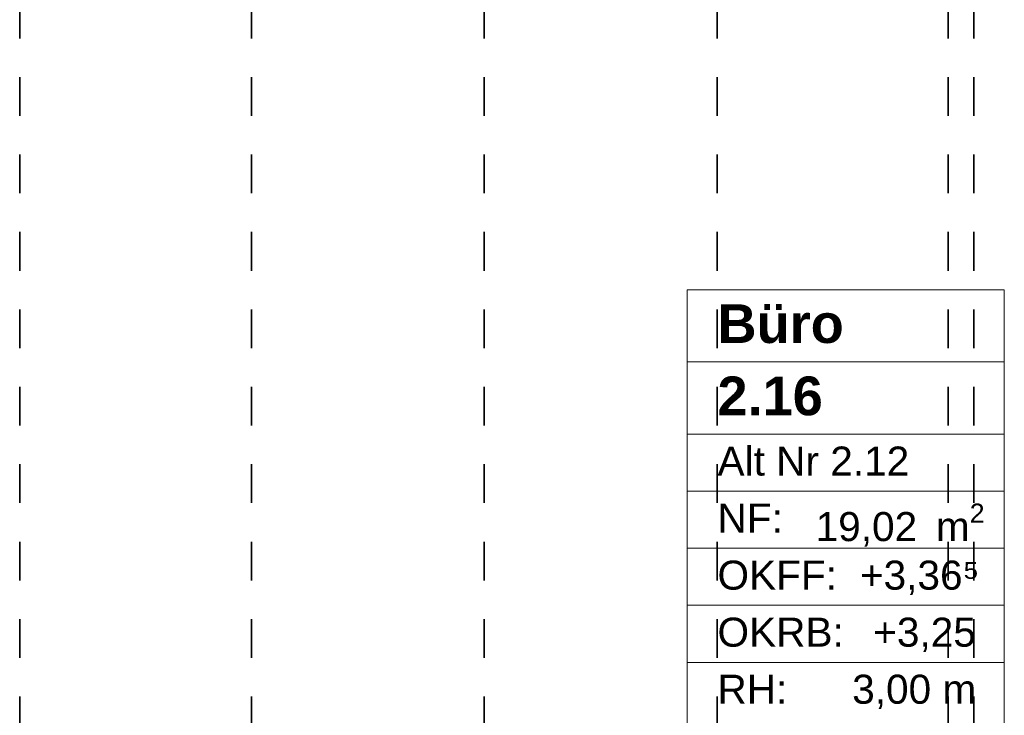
# Model space of a CAD drawing. Header units: metres. Extents: x -3.6 to 84.5, y -11 to 16.8.
# Tile 19 of 137: x 5 to 7.5, y 1.5 to 3.3. Entities that reach past the tile are written whole.
import ezdxf

# ---------------------------------------------------------------- set-up
doc = ezdxf.new("R2010")
doc.units = ezdxf.units.M
doc.header["$MEASUREMENT"] = 0
doc.linetypes.add('Achse', pattern=[0.2, 0.1, -0.05, 0, -0.05])
doc.layers.add('155 - Bemaßung_ Beschriftung.Ausbau - Deckenelemente', color=7, linetype='Continuous')
doc.layers.add('Neubau_401 - Zone.Raum_ Raumbegrenzung_ Whg.', color=7, linetype='Continuous')
doc.styles.add('ERSTELLTER_STIL_1', font='txt')
doc.styles.add('ERSTELLTER_STIL_2', font='txt')

msp = doc.modelspace()

# ---------------------------------------------------------------- linework, layer by layer
at = {"layer": '155 - Bemaßung_ Beschriftung.Ausbau - Deckenelemente', "color": 7, "linetype": 'Achse', "lineweight": 35}
for p, q in [((4.983, 5.19), (4.983, 0.71)), ((5.581, 5.19), (5.581, 0.71)), ((6.182, 5.19), (6.182, 0.71)), ((6.783, 5.19), (6.783, 0.71)), ((7.379, 5.19), (7.379, 0.71)), ((7.446, 5.19), (7.446, 0.71))]:
    msp.add_line(p, q, dxfattribs=at)
at = {"layer": 'Neubau_401 - Zone.Raum_ Raumbegrenzung_ Whg.', "color": 1, "linetype": 'Continuous', "lineweight": 9}
for p, q in [((7.5243, 2.6408), (6.7054, 2.6408)), ((6.7054, 2.6408), (6.7054, 0.9417)), ((6.7054, 2.6408), (7.5243, 2.6408)), ((6.7054, 2.4542), (6.7054, 2.6408)), ((7.5243, 0.9417), (7.5243, 2.6408)), ((7.5243, 2.6408), (7.5243, 2.4542)), ((7.5243, 2.4542), (6.7054, 2.4542)), ((6.7054, 2.4542), (7.5243, 2.4542)), ((6.7054, 2.2676), (6.7054, 2.4542)), ((7.5243, 2.4542), (7.5243, 2.2676)), ((7.5243, 2.2676), (6.7054, 2.2676)), ((6.7054, 2.2676), (7.5243, 2.2676)), ((6.7054, 2.1203), (6.7054, 2.2676)), ((7.5243, 2.2676), (7.5243, 2.1203)), ((7.5243, 2.1203), (6.7054, 2.1203)), ((6.7054, 2.1203), (7.5243, 2.1203)), ((6.7054, 1.973), (6.7054, 2.1203)), ((7.5243, 2.1203), (7.5243, 1.973)), ((7.5243, 1.973), (6.7054, 1.973)), ((6.7054, 1.973), (7.5243, 1.973)), ((6.7054, 1.8256), (6.7054, 1.973)), ((7.5243, 1.973), (7.5243, 1.8256)), ((7.5243, 1.8256), (6.7054, 1.8256)), ((6.7054, 1.8256), (7.5243, 1.8256)), ((6.7054, 1.6783), (6.7054, 1.8256)), ((7.5243, 1.8256), (7.5243, 1.6783)), ((7.5243, 1.6783), (6.7054, 1.6783)), ((6.7054, 1.6783), (7.5243, 1.6783)), ((6.7054, 1.531), (6.7054, 1.6783)), ((7.5243, 1.6783), (7.5243, 1.531))]:
    msp.add_line(p, q, dxfattribs=at)

# ---------------------------------------------------------------- texts
at = {"layer": 'Neubau_401 - Zone.Raum_ Raumbegrenzung_ Whg.', "color": 7, "lineweight": 9, "attachment_point": 1}
for s, insert, char_height, style in [('\\A1;{\\pqj;\\pt0;\\fArial|b1|i0|c0|p38;}', (7.4457, 2.6261), 0.1, 'ERSTELLTER_STIL_1'), ('\\A1;{\\pqj;\\pt0;\\fArial|b1|i0|c0|p38;Büro}', (6.784, 2.6032), 0.1, 'ERSTELLTER_STIL_1'), ('\\A1;{\\pql;\\pt0;\\fArial|b1|i0|c0|p38;2.16}', (6.784, 2.4166), 0.1, 'ERSTELLTER_STIL_1'), ('\\A1;{\\pqj;\\pt0;\\fArial|b1|i0|c0|p38;}', (7.4457, 2.4395), 0.1, 'ERSTELLTER_STIL_1'), ('\\A1;{\\pqj;\\pt0;\\fArial|b0|i0|c0|p38;Alt Nr 2.12}', (6.784, 2.2357), 0.075, 'ERSTELLTER_STIL_2'), ('\\A1;{\\pqj;\\pt0;\\fArial|b0|i0|c0|p38;}', (7.4457, 2.2529), 0.075, 'ERSTELLTER_STIL_2'), ('\\A1;{\\pqj;\\pt0;\\fArial|b0|i0|c0|p38;NF: }', (6.784, 2.0884), 0.075, 'ERSTELLTER_STIL_2'), ('\\A1;{\\pql;\\pt0,0.05;\\fArial|b0|i0|c0|p38;19,02\\fArial|b0|i0|c0|p38;\\A1{\\H.66x;\\S^  ;}\\fArial|b0|i0|c0|p38; m\\fArial|b0|i0|c0|p38;\\A1{\\H.66x;\\S2^  ;}}', (7.0372, 2.0884), 0.075, 'ERSTELLTER_STIL_2'), ('\\A1;{\\pqj;\\pt0;\\fArial|b0|i0|c0|p38;OKFF: }', (6.784, 1.9411), 0.075, 'ERSTELLTER_STIL_2'), ('\\A1;{\\pqj;\\pt0;\\fArial|b0|i0|c0|p38;+3,36⁵}', (7.1515, 1.9411), 0.075, 'ERSTELLTER_STIL_2'), ('\\A1;{\\pqj;\\pt0;\\fArial|b0|i0|c0|p38;OKRB: }', (6.784, 1.7938), 0.075, 'ERSTELLTER_STIL_2'), ('\\A1;{\\pqj;\\pt0;\\fArial|b0|i0|c0|p38;+3,25}', (7.1858, 1.7938), 0.075, 'ERSTELLTER_STIL_2'), ('\\A1;{\\pqj;\\pt0;\\fArial|b0|i0|c0|p38;RH: }', (6.784, 1.6464), 0.075, 'ERSTELLTER_STIL_2'), ('\\A1;{\\pqj;\\pt0;\\fArial|b0|i0|c0|p38;3,00 m}', (7.1316, 1.6464), 0.075, 'ERSTELLTER_STIL_2')]:
    msp.add_mtext(s, dxfattribs=dict(at, insert=insert, char_height=char_height, style=style))

doc.saveas('drawing.dxf')
